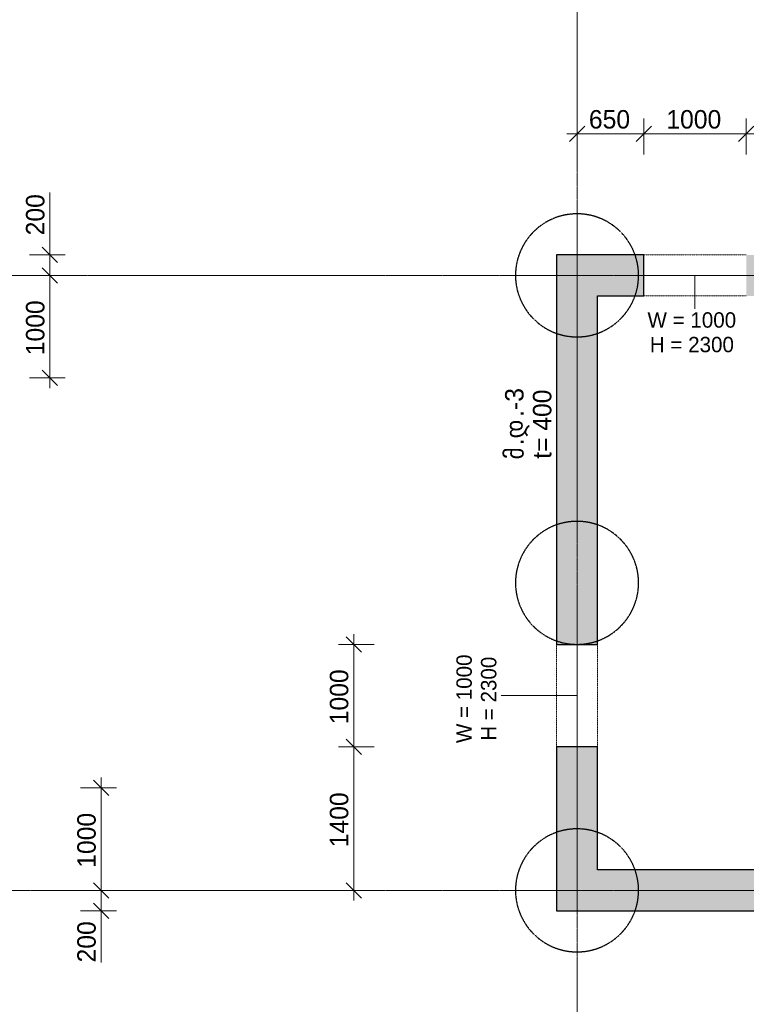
# Model space of a CAD drawing. Header units: millimetres. Extents: x -5900 to 46500, y -6400 to 30095.
# Tile 10 of 12: x 27367 to 34450, y 4588 to 14194. Entities that reach past the tile are written whole.
import ezdxf

# ---------------------------------------------------------------- set-up
doc = ezdxf.new("R2010")
doc.units = ezdxf.units.MM
for name, pattern in [('StructuralPlan-G00_R$0$Grid Line', [22.225, 12.7, -3.175, 3.175, -3.175]), ('StructuralPlan-G00_R$0$Hidden 1_5', [2.2, 1.5, -0.7]), ('StructuralPlan-G00_R$0$Overhead', [3.96875, 2.38125, -1.5875])]:
    doc.linetypes.add(name, pattern=pattern)
for name, color, linetype, lineweight in [('StructuralPlan-G00_R$0$A-010-D_DIM', 7, 'Continuous', 5), ('StructuralPlan-G00_R$0$A-010-D_DIM-100', 7, 'Continuous', 5), ('StructuralPlan-G00_R$0$A-200-A_WALL', 7, 'Continuous', 5), ('StructuralPlan-G00_R$0$A-200-M_WALL_EXT', 7, 'Continuous', 30), ('StructuralPlan-G00_R$0$A-200-M_WALL_PAT', 7, 'Continuous', 30), ('StructuralPlan-G00_R$0$A-325-A_DOOR', 7, 'Continuous', 5), ('StructuralPlan-G00_R$0$A-325-M_DOOR', 7, 'Continuous', 5), ('StructuralPlan-G00_R$0$S-280-MH_COLUMN hid lin', 7, 'StructuralPlan-G00_R$0$Hidden 1_5', 30), ('StructuralPlan-G00_R$0$Z-030-M_GRID', 7, 'Continuous', 5)]:
    doc.layers.add(name, color=color, linetype=linetype, lineweight=lineweight)
doc.styles.add('StructuralPlan-G00_R$0$Cubicon_2', font='Cubicon.ttf', dxfattribs={"height": 180})
doc.styles.add('StructuralPlan-G00_R$0$Cubicon_3', font='Cubicon.ttf', dxfattribs={"height": 180})
doc.styles.add('StructuralPlan-G00_R$0$Cubicon_4', font='Cubicon.ttf', dxfattribs={"height": 150})
doc.dimstyles.new('StructuralPlan-G00_R$0$CUB_DIM_1_8', dxfattribs={"dimscale": 304.8, "dimtxt": 181.601257, "dimasz": 0.492126, "dimexe": 0.492126, "dimexo": 0.0625, "dimgap": 0, "dimtad": 1, "dimdec": 0, "dimzin": 0, "dimdsep": 46, "dimtxsty": 'StructuralPlan-G00_R$0$Cubicon_3', "dimblk1": 'StructuralPlan-G00_R$0$_Oblique', "dimblk2": 'StructuralPlan-G00_R$0$_Oblique', "dimsah": 1, "dimcen": 0.09, "dimdle": 0.328084, "dimazin": 0, "dimtfac": 1, "dimtdec": 4, "dimtix": 1, "dimtmove": 0, "dimatfit": 3, "dimfxl": 0.656168, "dimfxlon": 1, "dimtvp": 1, "dimtolj": 1, "dimtzin": 0, "dimarcsym": 2})
doc.dimstyles.new('StructuralPlan-G00_R$0$CUB_DIM_1_8_1', dxfattribs={"dimscale": 304.8, "dimtxt": 181.601257, "dimasz": 0.492126, "dimexe": 0.492126, "dimexo": 0.0625, "dimgap": 0, "dimtad": 1, "dimdec": 0, "dimzin": 0, "dimdsep": 46, "dimtxsty": 'StructuralPlan-G00_R$0$Cubicon_3', "dimblk1": 'StructuralPlan-G00_R$0$_Oblique', "dimblk2": 'StructuralPlan-G00_R$0$_Oblique', "dimsah": 1, "dimcen": 0.09, "dimdle": 0.328084, "dimazin": 0, "dimtfac": 1, "dimtdec": 4, "dimtix": 1, "dimtmove": 1, "dimatfit": 3, "dimfxl": 0.656168, "dimfxlon": 1, "dimtvp": 1, "dimtolj": 1, "dimtzin": 0, "dimarcsym": 2})

# ---------------------------------------------------------------- blocks, each defined once
blk = doc.blocks.new('StructuralPlan-G00_R$0$00_CUB_DR_XX ღიობი - B1_1000X2300_USED-3070146-B01_RCW')
at = {"layer": 'StructuralPlan-G00_R$0$A-325-M_DOOR', "linetype": 'StructuralPlan-G00_R$0$Overhead'}
for p, q in [((-508.2, 200), (491.8, 200)), ((-508.2, -200), (491.8, -200))]:
    blk.add_line(p, q, dxfattribs=at)
blk = doc.blocks.new('StructuralPlan-G00_R$0$DIMBLOCK87-B01_RCW')
at = {"layer": 'StructuralPlan-G00_R$0$A-010-D_DIM-100', "transparency": 16777216}
for p, q in [((28161.2, 5700), (28086.2, 5775)), ((28161.2, 5700), (27961.2, 5700)), ((28161.2, 5400), (28161.2, 5700)), ((28161.2, 5700), (28236.2, 5625)), ((28161.2, 5700), (28311.2, 5700)), ((28161.2, 5500), (28086.2, 5575)), ((28161.2, 5516.2), (28161.2, 5600)), ((28161.2, 5500), (27961.2, 5500)), ((28161.2, 4997.1), (28161.2, 5516.2)), ((28161.2, 5500), (28236.2, 5425)), ((28161.2, 5500), (28311.2, 5500))]:
    blk.add_line(p, q, dxfattribs=at)
at = {"layer": 'StructuralPlan-G00_R$0$A-010-D_DIM-100', "color": 0, "transparency": 16777216, "insert": (27928.1, 4997.1), "char_height": 180, "width": 502.896, "attachment_point": 1, "rotation": 90, "line_spacing_factor": 0.931288, "style": 'StructuralPlan-G00_R$0$Cubicon_3'}
blk.add_mtext('200', dxfattribs=at)
blk = doc.blocks.new('StructuralPlan-G00_R$0$_Oblique')
at = {"color": 0, "linetype": 'ByBlock', "lineweight": -2}
blk.add_line((-0.5, -0.5), (0.5, 0.5), dxfattribs=at)
blk = doc.blocks.new('StructuralPlan-G00_R$0$DIMBLOCK88-B01_RCW')
at = {"layer": 'StructuralPlan-G00_R$0$A-010-D_DIM-100', "transparency": 16777216}
for p, q in [((28161.2, 6700), (28086.2, 6775)), ((28161.2, 5700), (28161.2, 6800)), ((28161.2, 6700), (27961.2, 6700)), ((28161.2, 6700), (28236.2, 6625)), ((28161.2, 6700), (28311.2, 6700)), ((28161.2, 5700), (28086.2, 5775)), ((28161.2, 5700), (27961.2, 5700)), ((28161.2, 5700), (28236.2, 5625)), ((28161.2, 5700), (28311.2, 5700))]:
    blk.add_line(p, q, dxfattribs=at)
at = {"layer": 'StructuralPlan-G00_R$0$A-010-D_DIM-100', "color": 0, "transparency": 16777216, "insert": (27928.1, 5920.6), "char_height": 180, "width": 670.528, "attachment_point": 1, "rotation": 90, "line_spacing_factor": 0.931288, "style": 'StructuralPlan-G00_R$0$Cubicon_3'}
blk.add_mtext('1000', dxfattribs=at)
blk = doc.blocks.new('StructuralPlan-G00_R$0$DIMBLOCK101-B01_RCW')
at = {"layer": 'StructuralPlan-G00_R$0$A-010-D_DIM-100', "transparency": 16777216}
for p, q in [((27661.2, 11700), (27586.2, 11775)), ((27661.2, 11700), (27461.2, 11700)), ((27661.2, 10600), (27661.2, 11700)), ((27661.2, 11700), (27736.2, 11625)), ((27661.2, 11700), (27811.2, 11700)), ((27661.2, 10700), (27586.2, 10775)), ((27661.2, 10700), (27461.2, 10700)), ((27661.2, 10700), (27736.2, 10625)), ((27661.2, 10700), (27811.2, 10700))]:
    blk.add_line(p, q, dxfattribs=at)
at = {"layer": 'StructuralPlan-G00_R$0$A-010-D_DIM-100', "color": 0, "transparency": 16777216, "insert": (27428.1, 10920.6), "char_height": 180, "width": 670.528, "attachment_point": 1, "rotation": 90, "line_spacing_factor": 0.931288, "style": 'StructuralPlan-G00_R$0$Cubicon_3'}
blk.add_mtext('1000', dxfattribs=at)
blk = doc.blocks.new('StructuralPlan-G00_R$0$DIMBLOCK102-B01_RCW')
at = {"layer": 'StructuralPlan-G00_R$0$A-010-D_DIM-100', "transparency": 16777216}
for p, q in [((27661.2, 12509.5), (27661.2, 11990.5)), ((27661.2, 11900), (27586.2, 11975)), ((27661.2, 11700), (27661.2, 12000)), ((27661.2, 11990.5), (27661.2, 11800)), ((27661.2, 11900), (27461.2, 11900)), ((27661.2, 11900), (27736.2, 11825)), ((27661.2, 11900), (27811.2, 11900)), ((27661.2, 11700), (27586.2, 11775)), ((27661.2, 11700), (27461.2, 11700)), ((27661.2, 11700), (27736.2, 11625)), ((27661.2, 11700), (27811.2, 11700))]:
    blk.add_line(p, q, dxfattribs=at)
at = {"layer": 'StructuralPlan-G00_R$0$A-010-D_DIM-100', "color": 0, "transparency": 16777216, "insert": (27428.1, 12090.5), "char_height": 180, "width": 502.896, "attachment_point": 1, "rotation": 90, "line_spacing_factor": 0.931288, "style": 'StructuralPlan-G00_R$0$Cubicon_3'}
blk.add_mtext('200', dxfattribs=at)
blk = doc.blocks.new('StructuralPlan-G00_R$0$DIMBLOCK111-B01_RCW')
at = {"layer": 'StructuralPlan-G00_R$0$A-010-D_DIM-100', "transparency": 16777216}
for p, q in [((32800, 13079.3), (32800, 13229.3)), ((33450, 13079.3), (33450, 13229.3)), ((32700, 13079.3), (33450, 13079.3)), ((32800, 13079.3), (32725, 13004.3)), ((32800, 13079.3), (32875, 13154.3)), ((32800, 13079.3), (32800, 12996.4)), ((33450, 13079.3), (33375, 13004.3)), ((33450, 13079.3), (33525, 13154.3)), ((33450, 13079.3), (33450, 12879.3))]:
    blk.add_line(p, q, dxfattribs=at)
at = {"layer": 'StructuralPlan-G00_R$0$A-010-D_DIM-100', "color": 0, "transparency": 16777216, "insert": (32915.5, 13312.4), "char_height": 180, "width": 502.896, "attachment_point": 1, "line_spacing_factor": 0.931288, "style": 'StructuralPlan-G00_R$0$Cubicon_3'}
blk.add_mtext('650', dxfattribs=at)
blk = doc.blocks.new('StructuralPlan-G00_R$0$DIMBLOCK112-B01_RCW')
at = {"layer": 'StructuralPlan-G00_R$0$A-010-D_DIM-100', "transparency": 16777216}
for p, q in [((33450, 13079.3), (33450, 13229.3)), ((34450, 13079.3), (34450, 13229.3)), ((33450, 13079.3), (33375, 13004.3)), ((33450, 13079.3), (33525, 13154.3)), ((33450, 13079.3), (34550, 13079.3)), ((33450, 13079.3), (33450, 12879.3)), ((34450, 13079.3), (34375, 13004.3)), ((34450, 13079.3), (34525, 13154.3)), ((34450, 13079.3), (34450, 12879.3))]:
    blk.add_line(p, q, dxfattribs=at)
at = {"layer": 'StructuralPlan-G00_R$0$A-010-D_DIM-100', "color": 0, "transparency": 16777216, "insert": (33670.6, 13312.4), "char_height": 180, "width": 670.528, "attachment_point": 1, "line_spacing_factor": 0.931288, "style": 'StructuralPlan-G00_R$0$Cubicon_3'}
blk.add_mtext('1000', dxfattribs=at)
blk = doc.blocks.new('StructuralPlan-G00_R$0$DIMBLOCK166-B01_RCW')
at = {"layer": 'StructuralPlan-G00_R$0$A-010-D_DIM-100', "transparency": 16777216}
for p, q in [((30623.2, 8100), (30548.2, 8175)), ((30623.2, 8200), (30623.2, 7100)), ((30623.2, 8100), (30473.2, 8100)), ((30623.2, 8100), (30698.2, 8025)), ((30623.2, 8100), (30823.2, 8100)), ((30623.2, 7100), (30548.2, 7175)), ((30623.2, 7100), (30473.2, 7100)), ((30623.2, 7100), (30698.2, 7025)), ((30623.2, 7100), (30823.2, 7100))]:
    blk.add_line(p, q, dxfattribs=at)
at = {"layer": 'StructuralPlan-G00_R$0$A-010-D_DIM-100', "color": 0, "transparency": 16777216, "insert": (30390.1, 7320.6), "char_height": 180, "width": 670.528, "attachment_point": 1, "rotation": 90, "line_spacing_factor": 0.931288, "style": 'StructuralPlan-G00_R$0$Cubicon_3'}
blk.add_mtext('1000', dxfattribs=at)
blk = doc.blocks.new('StructuralPlan-G00_R$0$DIMBLOCK167-B01_RCW')
at = {"layer": 'StructuralPlan-G00_R$0$A-010-D_DIM-100', "transparency": 16777216}
for p, q in [((30623.2, 7100), (30548.2, 7175)), ((30623.2, 7100), (30473.2, 7100)), ((30623.2, 7100), (30623.2, 5600)), ((30623.2, 7100), (30698.2, 7025)), ((30623.2, 7100), (30823.2, 7100)), ((30623.2, 5700), (30548.2, 5775)), ((30623.2, 5700), (30473.2, 5700)), ((30623.2, 5700), (30698.2, 5625)), ((30623.2, 5700), (30823.2, 5700))]:
    blk.add_line(p, q, dxfattribs=at)
at = {"layer": 'StructuralPlan-G00_R$0$A-010-D_DIM-100', "color": 0, "transparency": 16777216, "insert": (30390.1, 6120.6), "char_height": 180, "width": 670.528, "attachment_point": 1, "rotation": 90, "line_spacing_factor": 0.931288, "style": 'StructuralPlan-G00_R$0$Cubicon_3'}
blk.add_mtext('1400', dxfattribs=at)
blk = doc.blocks.new('StructuralPlan-G00_R')
at = {"layer": 'StructuralPlan-G00_R$0$A-200-M_WALL_PAT', "true_color": 0xa4a4a4}
h = blk.add_hatch(color=253, dxfattribs=at)
h.paths.add_polyline_path([(32600, 5500), (33000, 5500), (33000, 7100), (32600, 7100), (32600, 5900)])
h.paths.add_polyline_path([(33000, 8100), (33000, 11900), (32600, 11900), (32600, 8100)])
h = blk.add_hatch(color=253, dxfattribs=at)
h.paths.add_polyline_path([(34710, 11500), (40400, 11500), (40400, 11900), (34450, 11900), (34450, 11500)])
h.paths.add_polyline_path([(33000, 11500), (33450, 11500), (33450, 11900), (33000, 11900)])
blk.add_hatch(color=253, dxfattribs=at).paths.add_polyline_path([(40400, 5500), (40400, 5900), (33000, 5900), (33000, 5500), (40113.8, 5500)])
at = {"layer": 'StructuralPlan-G00_R$0$A-200-M_WALL_EXT'}
for p, q in [((32600, 11900), (32600, 8100)), ((33450, 11900), (32600, 11900)), ((33450, 11500), (33450, 11900)), ((33000, 8100), (33000, 11500)), ((33000, 11500), (33450, 11500)), ((32600, 8100), (33000, 8100)), ((32600, 7100), (32600, 5500)), ((33000, 7100), (32600, 7100)), ((33000, 5900), (33000, 7100)), ((40400, 5900), (33000, 5900)), ((32600, 5500), (40500, 5500))]:
    blk.add_line(p, q, dxfattribs=at)
at = {"layer": 'StructuralPlan-G00_R$0$A-325-A_DOOR'}
for p, q in [((33950, 11700), (33950, 11374.9)), ((32800, 7600), (32060.4, 7600))]:
    blk.add_line(p, q, dxfattribs=at)
at = {"layer": 'StructuralPlan-G00_R$0$S-280-MH_COLUMN hid lin'}
for centre, start, end in [((32800, 11700), 90, 270), ((32800, 11700), 270, 90), ((32800, 8700), 90, 180), ((32800, 8700), 360, 90), ((32800, 8700), 180.00001, 269.93354), ((32800, 8700), 270.06646, 359.99999), ((32800, 5700), 90, 270), ((32800, 5700), 270, 90)]:
    blk.add_arc(centre, 600, start, end, dxfattribs=at)
at = {"layer": 'StructuralPlan-G00_R$0$Z-030-M_GRID', "linetype": 'StructuralPlan-G00_R$0$Grid Line'}
for p, q in [((32800, 22900), (32800, -5500)), ((45600, 11700), (-5000, 11700)), ((45600, 5700), (-5000, 5700))]:
    blk.add_line(p, q, dxfattribs=at)
at = {"layer": 'StructuralPlan-G00_R$0$A-325-M_DOOR'}
blk.add_blockref('StructuralPlan-G00_R$0$00_CUB_DR_XX ღიობი - B1_1000X2300_USED-3070146-B01_RCW', (33958.2, 11700), dxfattribs=at)
at = {"layer": 'StructuralPlan-G00_R$0$A-325-M_DOOR', "rotation": 89.99999999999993}
blk.add_blockref('StructuralPlan-G00_R$0$00_CUB_DR_XX ღიობი - B1_1000X2300_USED-3070146-B01_RCW', (32800, 7608.2), dxfattribs=at)
at = {"layer": 'StructuralPlan-G00_R$0$A-200-A_WALL', "char_height": 180, "attachment_point": 1, "rotation": 90}
for s, insert, width, style in [('.-3', (32098.7, 10320), 344.726, 'StructuralPlan-G00_R$0$Cubicon_3'), ('t= 400', (32369.9, 9909.9), 841.772, 'StructuralPlan-G00_R$0$Cubicon_3'), ('\\fCubicon|b0|i0|c254|p2|;დ', (32098.7, 10108.3), 256.54, 'StructuralPlan-G00_R$0$Cubicon_2'), ('\\fCubicon|b0|i0|c254|p2|;მ', (32098.7, 9903.3), 168.354, 'StructuralPlan-G00_R$0$Cubicon_2'), ('\\fCubicon|b0|i0|c204|p2|;.', (32098.7, 10042.2), 80.169, 'StructuralPlan-G00_R$0$Cubicon_3')]:
    blk.add_mtext(s, dxfattribs=dict(at, insert=insert, width=width, style=style))
at = {"layer": 'StructuralPlan-G00_R$0$A-325-A_DOOR', "char_height": 150, "attachment_point": 1, "style": 'StructuralPlan-G00_R$0$Cubicon_4'}
for s, insert, width in [('W = 1000', (33487, 11339.7), 1114.346), ('H = 2300', (33509.8, 11100), 1058.227)]:
    blk.add_mtext(s, dxfattribs=dict(at, insert=insert, width=width))
at = {"layer": 'StructuralPlan-G00_R$0$A-325-A_DOOR', "char_height": 150, "attachment_point": 1, "rotation": 90, "style": 'StructuralPlan-G00_R$0$Cubicon_4'}
for s, insert, width in [('W = 1000', (31624, 7137), 1114.346), ('H = 2300', (31863.6, 7159.8), 1058.227)]:
    blk.add_mtext(s, dxfattribs=dict(at, insert=insert, width=width))
at = {"layer": 'StructuralPlan-G00_R$0$A-010-D_DIM'}
for base, p1, p2, override, picture, middle in [((33450, 13079.3), (32800, 12996.4), (33450, 12879.3), {"dimpost": '<>', "dimfxl": 660.451195}, 'StructuralPlan-G00_R$0$DIMBLOCK111-B01_RCW', (33125, 13171.2)), ((34450, 13079.3), (33450, 12879.3), (34450, 12879.3), {"dimpost": '<>', "dimfxl": 1000}, 'StructuralPlan-G00_R$0$DIMBLOCK112-B01_RCW', (33950, 13171.2))]:
    dim = blk.add_linear_dim(base=base, p1=p1, p2=p2, dimstyle='StructuralPlan-G00_R$0$CUB_DIM_1_8', override=override, dxfattribs=at)
    dim.commit()
    dim.dimension.update_dxf_attribs({"geometry": picture, "text_midpoint": middle})
for base, p1, p2, picture, middle in [((27661.2, 11900), (27461.2, 11700), (27461.2, 11900), 'StructuralPlan-G00_R$0$DIMBLOCK102-B01_RCW', (27548.1, 12341.9)), ((28161.2, 5700), (27961.2, 5500), (27961.2, 5700), 'StructuralPlan-G00_R$0$DIMBLOCK87-B01_RCW', (28048.1, 5248.6))]:
    dim = blk.add_linear_dim(base=base, p1=p1, p2=p2, angle=90, dimstyle='StructuralPlan-G00_R$0$CUB_DIM_1_8_1', override={"dimpost": '<>', "dimfxl": 200}, dxfattribs=at)
    dim.commit()
    dim.dimension.update_dxf_attribs({"geometry": picture, "text_midpoint": middle, "dimtype": 128, "text_rotation": 90})
for base, p1, p2, override, picture, middle in [((27661.2, 11700), (27461.2, 10700), (27461.2, 11700), {"dimpost": '<>', "dimfxl": 1000}, 'StructuralPlan-G00_R$0$DIMBLOCK101-B01_RCW', (27569.3, 11200)), ((30623.2, 7100), (30823.2, 8100), (30823.2, 7100), {"dimpost": '<>', "dimfxl": 1000}, 'StructuralPlan-G00_R$0$DIMBLOCK166-B01_RCW', (30531.3, 7600)), ((30623.2, 5700), (30823.2, 7100), (30823.2, 5700), {"dimpost": '<>', "dimfxl": 1400}, 'StructuralPlan-G00_R$0$DIMBLOCK167-B01_RCW', (30531.3, 6400)), ((28161.2, 6700), (27961.2, 5700), (27961.2, 6700), {"dimpost": '<>', "dimfxl": 1000}, 'StructuralPlan-G00_R$0$DIMBLOCK88-B01_RCW', (28069.3, 6200))]:
    dim = blk.add_linear_dim(base=base, p1=p1, p2=p2, angle=90, dimstyle='StructuralPlan-G00_R$0$CUB_DIM_1_8', override=override, dxfattribs=at)
    dim.commit()
    dim.dimension.update_dxf_attribs({"geometry": picture, "text_midpoint": middle})

msp = doc.modelspace()

# ---------------------------------------------------------------- block references
msp.add_blockref('StructuralPlan-G00_R', (0, 0))

doc.saveas('drawing.dxf')
